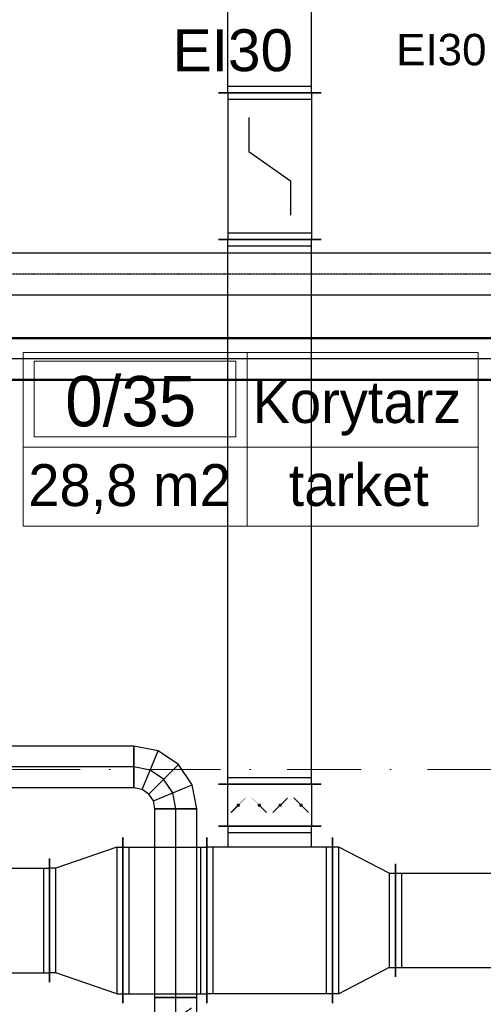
# Model space of a CAD drawing. Header units: millimetres. Extents: x -4612887 to -4536833, y -5457376 to -5415716.
# Tile 128 of 144: x -4571586 to -4569374, y -5438035 to -5433334. Entities that reach past the tile are written whole.
import ezdxf

# ---------------------------------------------------------------- set-up
doc = ezdxf.new("R2010")
doc.units = ezdxf.units.MM
doc.header["$MEASUREMENT"] = 0
for name, pattern in [('DASHDOT', [1, 0.5, -0.25, 0, -0.25]), ('DASHED', [0.75, 0.5, -0.25]), ('Kropki i Kreski', [670.277762, 352.777767, -176.388884, 0, -141.111112])]:
    doc.linetypes.add(name, pattern=pattern)
doc.layers.get('0').update_dxf_attribs({"color": 8, "lineweight": 18})
for name, color, linetype, lineweight in [('FLUID-N1', 7, 'Continuous', 30), ('FLUID-W1', 7, 'Continuous', 30), ('FLUID-W1B', 7, 'Continuous', 30), ('FLUID-Zmiany', 7, 'Continuous', 50), ('Opisy', 8, 'Continuous', 18), ('Osie', 8, 'Continuous', 18), ('Strefy', 8, 'Continuous', 18), ('Ściany wewnętrzne', 7, 'Continuous', 18)]:
    doc.layers.add(name, color=color, linetype=linetype, lineweight=lineweight)
for name, color, linetype in [('FLUID-N1-SYM', 7, 'Continuous'), ('FLUID-W1B-SYM', 7, 'Continuous'), ('FLUID-Zmiany-SYM', 7, 'Continuous')]:
    doc.layers.add(name, color=color, linetype=linetype)
doc.styles.add('GENERATED_STYLE_1', font='arial.ttf')
doc.styles.add('GENERATED_STYLE_3', font='txt')
doc.styles.add('GENERATED_STYLE_4', font='txt')
doc.styles.add('GENERATED_STYLE_5', font='arial.ttf')

# ---------------------------------------------------------------- blocks, each defined once
blk = doc.blocks.new('*U75')
at = {"color": 10, "linetype": 'Continuous', "lineweight": -2}
for p, q in [((-2400, -100), (-2400, 100)), ((2400, 100), (2400, -100))]:
    blk.add_line(p, q, dxfattribs=at)
at = {"color": 0, "linetype": 'ByBlock', "lineweight": -2}
for p, q in [((-2400, 100), (2400, 100)), ((-2400, -100), (2400, -100))]:
    blk.add_line(p, q, dxfattribs=at)
at = {"layer": 'FLUID-Zmiany-SYM', "color": 7, "linetype": 'Continuous'}
blk.add_line((-2400, 0), (2400, 0), dxfattribs=at)
blk = doc.blocks.new('*U434')
at = {"color": 26, "linetype": 'Continuous', "lineweight": -2}
for p, q in [((-100, -100), (-100, 100)), ((100, 100), (100, -100))]:
    blk.add_line(p, q, dxfattribs=at)
at = {"color": 0, "linetype": 'ByBlock', "lineweight": -2}
for p, q in [((-100, 100), (100, 100)), ((-100, -100), (100, -100))]:
    blk.add_line(p, q, dxfattribs=at)
at = {"color": 7, "linetype": 'DASHED'}
blk.add_line((-50, 75), (50, -75), dxfattribs=at)
at = {"color": 7, "linetype": 'Continuous'}
blk.add_lwpolyline([(-4, 0, 8, 8, 1), (4, 0, 8, 8, 1)], format="xyseb", close=True, dxfattribs=at)
at = {"layer": 'FLUID-W1B-SYM', "color": 7, "linetype": 'Continuous'}
blk.add_line((-100, 0), (100, 0), dxfattribs=at)
blk = doc.blocks.new('*U436')
at = {"color": 26, "linetype": 'Continuous', "lineweight": -2}
for p, q in [((-450, -100), (-450, 100)), ((450, 100), (450, -100))]:
    blk.add_line(p, q, dxfattribs=at)
at = {"color": 0, "linetype": 'ByBlock', "lineweight": -2}
for p, q in [((-450, 100), (450, 100)), ((-450, -100), (450, -100))]:
    blk.add_line(p, q, dxfattribs=at)
at = {"layer": 'FLUID-W1B-SYM', "color": 7, "linetype": 'Continuous'}
blk.add_line((-450, 0), (450, 0), dxfattribs=at)
blk = doc.blocks.new('*U437')
at = {"color": 26, "linetype": 'Continuous', "lineweight": -2}
for p, q in [((-150, -50), (-150, 150)), ((150, -150), (-50, -150))]:
    blk.add_line(p, q, dxfattribs=at)
at = {"color": 0, "linetype": 'ByBlock', "lineweight": -2}
for p, q in [((-35.2, 127.2), (-150, 150)), ((62.1, 62.1), (-35.2, 127.2)), ((127.2, -35.2), (62.1, 62.1)), ((150, -150), (127.2, -35.2)), ((-111.7, -57.6), (-150, -50)), ((-79.3, -79.3), (-111.7, -57.6)), ((-57.6, -111.7), (-79.3, -79.3)), ((-50, -150), (-57.6, -111.7))]:
    blk.add_line(p, q, dxfattribs=at)
at = {"color": 7, "linetype": 'Continuous'}
for p, q in [((-111.7, -57.6), (-35.2, 127.2)), ((-79.3, -79.3), (62.1, 62.1)), ((-57.6, -111.7), (127.2, -35.2))]:
    blk.add_line(p, q, dxfattribs=at)
at = {"layer": 'FLUID-W1B-SYM', "color": 7, "linetype": 'Continuous'}
for p, q in [((-73.5, 34.8), (-150, 50)), ((-8.6, -8.6), (-73.5, 34.8)), ((34.8, -73.5), (-8.6, -8.6)), ((50, -150), (34.8, -73.5))]:
    blk.add_line(p, q, dxfattribs=at)
blk = doc.blocks.new('*U438')
at = {"color": 26, "linetype": 'Continuous', "lineweight": -2}
for p, q in [((-500, -100), (-500, 100)), ((500, 100), (500, -100))]:
    blk.add_line(p, q, dxfattribs=at)
at = {"color": 0, "linetype": 'ByBlock', "lineweight": -2}
for p, q in [((-500, 100), (500, 100)), ((-500, -100), (500, -100))]:
    blk.add_line(p, q, dxfattribs=at)
at = {"layer": 'FLUID-W1B-SYM', "color": 7, "linetype": 'Continuous'}
blk.add_line((-500, 0), (500, 0), dxfattribs=at)
blk = doc.blocks.new('*U1045')
at = {"color": 162, "linetype": 'Continuous', "lineweight": -2}
for p, q in [((-1950, -100), (-1950, 100)), ((1950, 100), (1950, -100))]:
    blk.add_line(p, q, dxfattribs=at)
at = {"color": 0, "linetype": 'ByBlock', "lineweight": -2}
for p, q in [((-1950, 100), (1950, 100)), ((-1950, -100), (1950, -100))]:
    blk.add_line(p, q, dxfattribs=at)
at = {"layer": 'FLUID-N1-SYM', "color": 7, "linetype": 'DASHDOT'}
blk.add_line((-1950, 0), (1950, 0), dxfattribs=at)
blk = doc.blocks.new('*U339')
at = {"color": 32, "linetype": 'Continuous', "lineweight": -2}
for p, q in [((-200, -395), (-200, 395)), ((200, 395), (200, -395))]:
    blk.add_line(p, q, dxfattribs=at)
at = {"color": 0, "linetype": 'ByBlock', "lineweight": -2}
for p, q in [((-200, 350), (200, 350)), ((-200, -350), (200, -350))]:
    blk.add_line(p, q, dxfattribs=at)
at = {"color": 7, "linetype": 'Continuous'}
for p, q in [((-170, -350), (-170, 350)), ((170, 350), (170, -350))]:
    blk.add_line(p, q, dxfattribs=at)
blk = doc.blocks.new('*U341')
at = {"color": 32, "linetype": 'Continuous', "lineweight": -2}
for p, q in [((-300, -395), (-300, 395)), ((300, 395), (300, -395)), ((245, -450), (-245, -450))]:
    blk.add_line(p, q, dxfattribs=at)
at = {"color": 0, "linetype": 'ByBlock', "lineweight": -2}
for p, q in [((-300, 350), (300, 350)), ((-300, -350), (300, -350)), ((-200, -350), (-200, -450)), ((200, -450), (200, -350))]:
    blk.add_line(p, q, dxfattribs=at)
at = {"color": 7, "linetype": 'Continuous'}
for p, q in [((-270, -350), (-270, 350)), ((270, 350), (270, -350)), ((200, -420), (-200, -420))]:
    blk.add_line(p, q, dxfattribs=at)
blk = doc.blocks.new('*U342')
at = {"color": 32, "linetype": 'Continuous', "lineweight": -2}
for p, q in [((-100, -245), (-100, 245)), ((100, 245), (100, -245))]:
    blk.add_line(p, q, dxfattribs=at)
at = {"color": 0, "linetype": 'ByBlock', "lineweight": -2}
for p, q in [((-100, 200), (100, 200)), ((100, -200), (-100, -200))]:
    blk.add_line(p, q, dxfattribs=at)
at = {"color": 7, "linetype": 'DASHED'}
for p, q in [((0, 150), (-35.4, 185.4)), ((0, 150), (35.4, 114.6)), ((0, 50), (-35.4, 14.6)), ((0, 50), (35.4, 85.4)), ((0, -50), (-35.4, -14.6)), ((0, -50), (35.4, -85.4)), ((0, -150), (35.4, -114.6)), ((0, -150), (-35.4, -185.4))]:
    blk.add_line(p, q, dxfattribs=at)
at = {"color": 7, "linetype": 'Continuous'}
for points in [[(-4, 150, 8, 8, 1), (4, 150, 8, 8, 1)], [(-4, 50, 8, 8, 1), (4, 50, 8, 8, 1)], [(-4, -50, 8, 8, 1), (4, -50, 8, 8, 1)], [(-4, -150, 8, 8, 1), (4, -150, 8, 8, 1)]]:
    blk.add_lwpolyline(points, format="xyseb", close=True, dxfattribs=at)
blk = doc.blocks.new('*U343')
at = {"color": 32, "linetype": 'Continuous', "lineweight": -2}
for p, q in [((-1300, -245), (-1300, 245)), ((1300, 245), (1300, -245))]:
    blk.add_line(p, q, dxfattribs=at)
at = {"color": 0, "linetype": 'ByBlock', "lineweight": -2}
for p, q in [((-1300, 200), (1300, 200)), ((-1300, -200), (1300, -200))]:
    blk.add_line(p, q, dxfattribs=at)
at = {"color": 7, "linetype": 'Continuous'}
for p, q in [((-1270, -200), (-1270, 200)), ((1270, 200), (1270, -200))]:
    blk.add_line(p, q, dxfattribs=at)
blk = doc.blocks.new('*U344')
at = {"color": 32, "linetype": 'Continuous', "lineweight": -2}
for p, q in [((150, 395), (150, -395)), ((-150, -270), (-150, 270))]:
    blk.add_line(p, q, dxfattribs=at)
at = {"color": 0, "linetype": 'ByBlock', "lineweight": -2}
for p, q in [((-120, 225), (120, 350)), ((120, 350), (150, 350)), ((-120, 225), (-150, 225)), ((-120, -225), (-150, -225)), ((-120, -225), (120, -350)), ((120, -350), (150, -350))]:
    blk.add_line(p, q, dxfattribs=at)
at = {"color": 7, "linetype": 'Continuous'}
for p, q in [((120, 350), (120, -350)), ((-120, -225), (-120, 225))]:
    blk.add_line(p, q, dxfattribs=at)
blk = doc.blocks.new('*U345')
at = {"color": 32, "linetype": 'Continuous', "lineweight": -2}
for p, q in [((-500, -270), (-500, 270)), ((500, 270), (500, -270))]:
    blk.add_line(p, q, dxfattribs=at)
at = {"color": 0, "linetype": 'ByBlock', "lineweight": -2}
for p, q in [((-500, 225), (500, 225)), ((-500, -225), (500, -225))]:
    blk.add_line(p, q, dxfattribs=at)
at = {"color": 7, "linetype": 'Continuous'}
for p, q in [((-470, -225), (-470, 225)), ((470, 225), (470, -225))]:
    blk.add_line(p, q, dxfattribs=at)
blk = doc.blocks.new('*U369')
at = {"color": 32, "linetype": 'Continuous', "lineweight": -2}
for p, q in [((-1420, -245), (-1420, 245)), ((1420, 245), (1420, -245))]:
    blk.add_line(p, q, dxfattribs=at)
at = {"color": 0, "linetype": 'ByBlock', "lineweight": -2}
for p, q in [((-1420, 200), (1420, 200)), ((-1420, -200), (1420, -200))]:
    blk.add_line(p, q, dxfattribs=at)
at = {"color": 7, "linetype": 'Continuous'}
for p, q in [((-1390, -200), (-1390, 200)), ((1390, 200), (1390, -200))]:
    blk.add_line(p, q, dxfattribs=at)
blk = doc.blocks.new('*U386')
at = {"color": 32, "linetype": 'Continuous', "lineweight": -2}
for p, q in [((175, 395), (175, -395)), ((-175, -295), (-175, 295))]:
    blk.add_line(p, q, dxfattribs=at)
at = {"color": 0, "linetype": 'ByBlock', "lineweight": -2}
for p, q in [((145, 350), (-145, 250)), ((145, 350), (175, 350)), ((-145, 250), (-175, 250)), ((-145, -250), (-175, -250)), ((145, -350), (-145, -250)), ((145, -350), (175, -350))]:
    blk.add_line(p, q, dxfattribs=at)
at = {"color": 7, "linetype": 'Continuous'}
for p, q in [((145, 350), (145, -350)), ((-145, -250), (-145, 250))]:
    blk.add_line(p, q, dxfattribs=at)
blk = doc.blocks.new('*U387')
at = {"color": 32, "linetype": 'Continuous', "lineweight": -2}
for p, q in [((-350, -245), (-350, 245)), ((350, 245), (350, -245))]:
    blk.add_line(p, q, dxfattribs=at)
at = {"color": 0, "linetype": 'ByBlock', "lineweight": -2}
for p, q in [((-350, 200), (350, 200)), ((-350, -200), (350, -200))]:
    blk.add_line(p, q, dxfattribs=at)
at = {"color": 7, "linetype": 'Continuous'}
for p, q in [((-320, -200), (-320, 200)), ((320, 200), (320, -200)), ((-70, -100), (70, 100)), ((70, 100), (233.3, 100)), ((-233.3, -100), (-70, -100))]:
    blk.add_line(p, q, dxfattribs=at)
blk = doc.blocks.new('*U397')
at = {"color": 32, "linetype": 'Continuous', "lineweight": -2}
for p, q in [((-825, -295), (-825, 295)), ((825, 295), (825, -295))]:
    blk.add_line(p, q, dxfattribs=at)
at = {"color": 0, "linetype": 'ByBlock', "lineweight": -2}
for p, q in [((-825, 250), (825, 250)), ((-825, -250), (825, -250))]:
    blk.add_line(p, q, dxfattribs=at)
at = {"color": 7, "linetype": 'Continuous'}
for p, q in [((-795, -250), (-795, 250)), ((795, 250), (795, -250))]:
    blk.add_line(p, q, dxfattribs=at)

msp = doc.modelspace()

# ---------------------------------------------------------------- linework, layer by layer
at = {"layer": 'Osie', "color": 8, "linetype": 'Kropki i Kreski'}
msp.add_line((-4551857, -5436914.1), (-4607179.5, -5436914.1), dxfattribs=at)
at = {"layer": 'Strefy', "color": 8, "linetype": 'Continuous'}
for p, q in [((-4571570.3, -5434923.5), (-4569398.2, -5434923.5)), ((-4571570.3, -5435751.8), (-4571570.3, -5434923.5)), ((-4570501.1, -5434923.5), (-4570501.1, -5435751.8)), ((-4569398.2, -5434923.5), (-4569398.2, -5435751.8)), ((-4571516.9, -5434964.9), (-4570554.5, -5434964.9)), ((-4571516.9, -5435326.4), (-4571516.9, -5434964.9)), ((-4570554.5, -5434964.9), (-4570554.5, -5435326.4)), ((-4570554.5, -5435326.4), (-4571516.9, -5435326.4)), ((-4571570.3, -5435375.3), (-4569398.2, -5435375.3)), ((-4569398.2, -5435751.8), (-4571570.3, -5435751.8))]:
    msp.add_line(p, q, dxfattribs=at)

# ---------------------------------------------------------------- block references
at = {"layer": 'FLUID-N1', "color": 162, "linetype": 'Continuous', "rotation": 180}
msp.add_blockref('*U1045', (-4570150.7, -5434549.1), dxfattribs=at)
at = {"layer": 'FLUID-W1', "color": 32, "linetype": 'Continuous'}
for name, p, rotation in [('*U369', (-4570393.2, -5432264.1), 90), ('*U387', (-4570393.2, -5434034.1), 270), ('*U343', (-4570393.2, -5435684.1), 90), ('*U342', (-4570393.2, -5437084.1), 90), ('*U341', (-4570393.2, -5437634.1), 180), ('*U344', (-4569943.2, -5437634.1), 180)]:
    msp.add_blockref(name, p, dxfattribs=dict(at, rotation=rotation))
for name, p in [('*U386', (-4571268.2, -5437634.1)), ('*U339', (-4570893.2, -5437634.1)), ('*U397', (-4572268.2, -5437634.1)), ('*U345', (-4569293.2, -5437634.1))]:
    msp.add_blockref(name, p, dxfattribs=at)
at = {"layer": 'FLUID-W1B', "color": 26, "linetype": 'Continuous'}
for name, p, rotation in [('*U438', (-4571540.7, -5436901.6), 180), ('*U436', (-4570840.7, -5437551.6), 90), ('*U434', (-4570840.7, -5438101.6), 90)]:
    msp.add_blockref(name, p, dxfattribs=dict(at, rotation=rotation))
msp.add_blockref('*U437', (-4570890.7, -5436951.6), dxfattribs=at)
at = {"layer": 'FLUID-Zmiany', "color": 10, "linetype": 'Continuous', "rotation": 180}
msp.add_blockref('*U75', (-4570600.7, -5434954.1), dxfattribs=at)

# ---------------------------------------------------------------- texts
at = {"layer": 'Opisy', "color": 8, "linetype": 'Continuous', "insert": (-4570856.2, -5433380.3), "char_height": 200, "attachment_point": 1, "style": 'GENERATED_STYLE_5'}
msp.add_mtext('{EI30}', dxfattribs=at)
at = {"layer": 'Strefy', "color": 8, "linetype": 'Continuous', "attachment_point": 4}
for s, insert, char_height, style in [('{0/35}', (-4571368.9, -5435157.2), 240, 'GENERATED_STYLE_4'), ('{Korytarz}', (-4570474.8, -5435189.8), 200, 'GENERATED_STYLE_3'), ('{28,8 m2}', (-4571544.9, -5435574.9), 200, 'GENERATED_STYLE_3'), ('{tarket}', (-4570302.6, -5435557.1), 200, 'GENERATED_STYLE_3')]:
    msp.add_mtext(s, dxfattribs=dict(at, insert=insert, char_height=char_height, style=style))
at = {"layer": 'Ściany wewnętrzne', "color": 8, "linetype": 'Continuous', "insert": (-4569789.6, -5433554.3), "char_height": 150, "attachment_point": 7, "style": 'GENERATED_STYLE_1'}
msp.add_mtext('{EI30}', dxfattribs=at)

doc.saveas('drawing.dxf')
